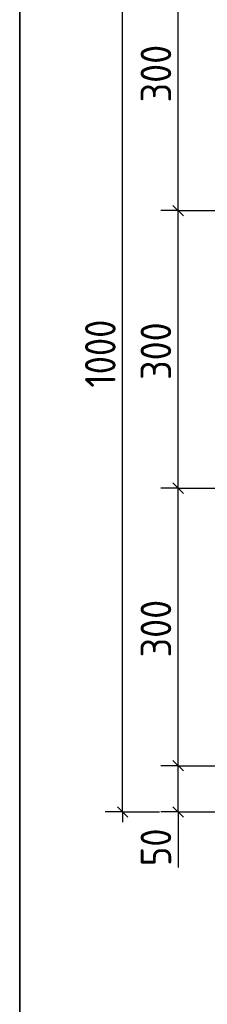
# Model space of a CAD drawing. Header units: millimetres. Extents: x 0 to 42000, y 0 to 29700.
# Tile 6 of 12: x 13738 to 15087, y 18829 to 25925. Entities that reach past the tile are written whole.
import ezdxf

# ---------------------------------------------------------------- set-up
doc = ezdxf.new("R2010")
doc.units = ezdxf.units.MM
doc.layers.add('Standard', color=7, linetype='Continuous', lineweight=25)
doc.layers.add('Размерная выноска', color=7, linetype='Continuous')
doc.styles.add('ISOCPEUR', font='txt')

msp = doc.modelspace()

# ---------------------------------------------------------------- linework, layer by layer
at = {"layer": 'Standard', "color": 7, "linetype": 'Continuous', "lineweight": -3, "transparency": 33554687}
for p, q in [((14877.7, 24549), (14877.7, 26549)), ((14877.7, 24549), (14752.7, 24549)), ((14877.7, 24549), (15002.7, 24549)), ((14877.7, 24549), (15802.4, 24549)), ((14877.7, 22549), (14877.7, 24549)), ((14877.7, 22549), (14752.7, 22549)), ((14877.7, 22549), (15002.7, 22549)), ((14877.7, 22549), (15802.4, 22549)), ((14877.7, 20549), (14877.7, 22549)), ((14877.7, 20549), (14752.7, 20549)), ((14877.7, 20549), (15002.7, 20549)), ((14877.7, 20215.7), (14877.7, 20549)), ((14477.7, 20215.7), (14352.7, 20215.7)), ((14477.7, 20215.7), (14602.7, 20215.7)), ((14477.7, 20215.7), (14744.3, 20215.7)), ((14477.7, 20215.7), (14477.7, 20140.7)), ((14877.7, 20215.7), (14752.7, 20215.7)), ((14877.7, 20215.7), (15002.7, 20215.7)), ((14877.7, 20215.7), (14877.7, 20140.7))]:
    msp.add_line(p, q, dxfattribs=at)
at = {"layer": 'Standard', "color": 7, "linetype": 'Continuous', "lineweight": 25, "transparency": 33554687}
for p, q in [((14915.2, 24511.5), (14840.2, 24586.5)), ((14915.2, 22511.5), (14840.2, 22586.5)), ((14915.2, 20511.5), (14840.2, 20586.5)), ((14515.2, 20178.2), (14440.2, 20253.2)), ((14915.2, 20178.2), (14840.2, 20253.2))]:
    msp.add_line(p, q, dxfattribs=at)
at = {"layer": 'Standard', "color": 254, "linetype": 'Continuous', "lineweight": 35, "true_color": 0xc4c4ff, "transparency": 33554687}
msp.add_lwpolyline([(13737.6, 17916.6), (19306.5, 17916.6), (19306.5, 28483.4), (13737.6, 28483.4), (13737.6, 17916.6)], dxfattribs=at)
at = {"layer": 'Standard', "color": 7, "linetype": 'Continuous', "lineweight": -3, "transparency": 33554687}
for points in [[(14477.7, 20215.7), (14477.7, 23199.6), (14477.7, 23199.6), (14477.7, 26882.3)], [(14877.7, 20549), (15358.1, 20549), (15358.1, 20549), (15802.4, 20549)], [(14877.7, 20215.7), (15138.9, 20215.7), (15138.9, 20215.7), (15469.1, 20215.7)]]:
    msp.add_lwpolyline(points, dxfattribs=at)
at = {"layer": 'Размерная выноска', "color": 7, "linetype": 'Continuous', "lineweight": -3, "transparency": 33554687}
msp.add_line((14877.7, 20215.7), (14877.7, 19815.7), dxfattribs=at)

# ---------------------------------------------------------------- texts
at = {"layer": 'Standard', "color": 7, "linetype": 'Continuous', "lineweight": 25, "transparency": 33554687, "char_height": 220, "attachment_point": 7, "rotation": 90, "style": 'ISOCPEUR'}
for s, insert, width in [('\\W0.91;300', (14827.7, 25329), 561.988), ('\\W0.87;1000', (14427.7, 23274), 666.903), ('\\W0.91;300', (14827.7, 23329), 561.988), ('\\W0.91;300', (14827.7, 21329), 561.988), ('\\W0.87;50', (14827.7, 19825.5), 403.94)]:
    msp.add_mtext(s, dxfattribs=dict(at, insert=insert, width=width))

doc.saveas('drawing.dxf')
